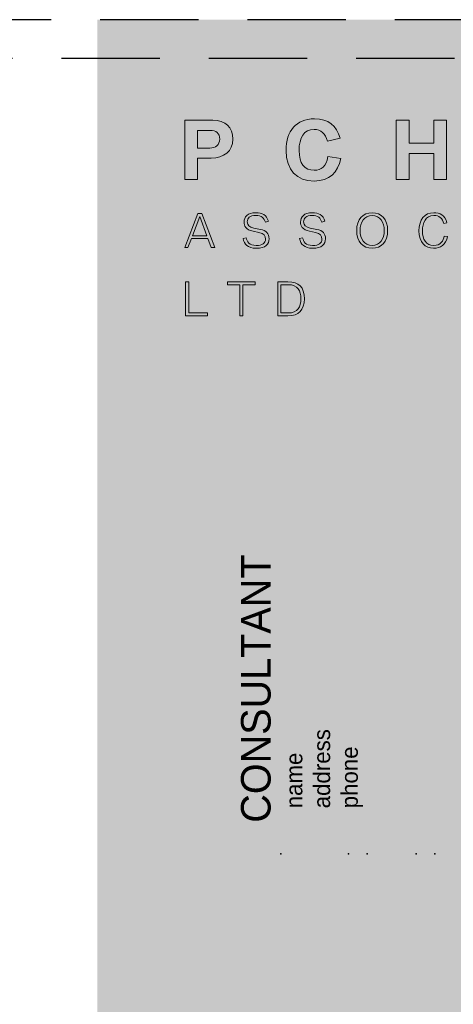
# Paper-space layout 'A01 Title Sheet' of a CAD drawing. Header units: millimetres. Extents: x 0 to 2642, y -51 to 594.
# Tile 11 of 14: x 589 to 645, y 467 to 594. Entities that reach past the tile are written whole.
import ezdxf
from ezdxf.enums import TextEntityAlignment as Align
from ezdxf.lldxf.tags import DXFTag

# ---------------------------------------------------------------- set-up
doc = ezdxf.new("R2010")
doc.units = ezdxf.units.MM
doc.linetypes.add('DASHED', pattern=[19.05, 12.7, -6.35])
doc.layers.add('A_10_Sheet_Annotation', color=250, linetype='Continuous', lineweight=25)
doc.layers.add('A_10_Sheet_NoPlot', color=9, linetype='DASHED', lineweight=25, plot=False, transparency=0.5)
doc.styles.get("Standard").update_dxf_attribs({"font": 'arial.ttf'})
doc.styles.add('Standard 2.5mm (Annotative)', font='arial.ttf', dxfattribs={"height": 2.5})
doc.styles.add('Standard 3.0mm (Annotative)', font='arial.ttf', dxfattribs={"height": 3})
doc.styles.add('tb2', font='framd.ttf')
tags = doc.linetypes.add('COMM', pattern='A,12.7,-5.08,["TC",Standard,S=2.54,R=0,X=-2.54,Y=-1.27],-5', length=22.78).pattern_tags.tags
tags[6] = DXFTag(74, 10)

# ---------------------------------------------------------------- blocks, each defined once
blk = doc.blocks.new('Title Block - Project Title Sheet')
at = {"ltscale": 0.5, "true_color": 0x28225c}
blk.add_hatch(color=179, dxfattribs=at).paths.add_polyline_path([(840.5, 594), (598.85, 594), (598.85, 0), (840.5, 0)])
at = {"true_color": 0xe3e3e3}
h = blk.add_hatch(color=254, dxfattribs=at)
h.dxf.hatch_style = 1
edge = h.paths.add_edge_path()
edge.add_spline(control_points=[(613.55, 576.1), (615.18, 576.1), (616.36, 577.02), (616.36, 578.57)], knot_values=[6, 6, 6, 6, 7, 7, 7, 7], degree=3, periodic=0)
edge.add_spline(control_points=[(616.36, 578.57), (616.36, 580.09), (615.39, 581.01), (613.76, 581.01)], knot_values=[5, 5, 5, 5, 6, 6, 6, 6], degree=3, periodic=0)
edge.add_spline(control_points=[(613.76, 581.01), (613.76, 581.01), (610.15, 581.01), (610.15, 581.01), (610.15, 581.01), (610.15, 579.09), (610.15, 577.17)], knot_values=[3.5, 3.5, 3.5, 3.5, 4.5, 4.5, 4.5, 5, 5, 5, 5], degree=3, periodic=0)
edge.add_spline(control_points=[(610.15, 577.17), (610.15, 575.25), (610.15, 573.34), (610.15, 573.34), (610.15, 573.34), (610.56, 573.34), (610.97, 573.34)], knot_values=[2.5, 2.5, 2.5, 2.5, 3, 3, 3, 3.5, 3.5, 3.5, 3.5], degree=3, periodic=0)
edge.add_spline(control_points=[(610.97, 573.34), (611.38, 573.34), (611.79, 573.34), (611.79, 573.34), (611.79, 573.34), (611.79, 574.03), (611.79, 574.72)], knot_values=[1.5, 1.5, 1.5, 1.5, 2, 2, 2, 2.5, 2.5, 2.5, 2.5], degree=3, periodic=0)
edge.add_spline(control_points=[(611.79, 574.72), (611.79, 575.41), (611.79, 576.1), (611.79, 576.1), (611.79, 576.1), (612.23, 576.1), (612.67, 576.1)], knot_values=[0.5, 0.5, 0.5, 0.5, 1, 1, 1, 1.5, 1.5, 1.5, 1.5], degree=3, periodic=0)
edge.add_spline(control_points=[(612.67, 576.1), (613.11, 576.1), (613.55, 576.1), (613.55, 576.1)], knot_values=[0, 0, 0, 0, 0.5, 0.5, 0.5, 0.5], degree=3, periodic=0)
edge = h.paths.add_edge_path(flags=16)
edge.add_spline(control_points=[(613.38, 577.41), (613.38, 577.41), (611.79, 577.41), (611.79, 577.41), (611.79, 577.41), (611.79, 577.98), (611.79, 578.56)], knot_values=[1.5, 1.5, 1.5, 1.5, 2.5, 2.5, 2.5, 3, 3, 3, 3], degree=3, periodic=0)
edge.add_spline(control_points=[(611.79, 578.56), (611.79, 579.13), (611.79, 579.7), (611.79, 579.7), (611.79, 579.7), (612.19, 579.7), (612.6, 579.7)], knot_values=[0.5, 0.5, 0.5, 0.5, 1, 1, 1, 1.5, 1.5, 1.5, 1.5], degree=3, periodic=0)
edge.add_spline(control_points=[(612.6, 579.7), (613, 579.7), (613.4, 579.7), (613.4, 579.7)], knot_values=[0, 0, 0, 0, 0.5, 0.5, 0.5, 0.5], degree=3, periodic=0)
edge.add_spline(control_points=[(613.4, 579.7), (614.19, 579.7), (614.66, 579.3), (614.66, 578.58)], knot_values=[4, 4, 4, 4, 5, 5, 5, 5], degree=3, periodic=0)
edge.add_spline(control_points=[(614.66, 578.58), (614.66, 577.84), (614.1, 577.41), (613.38, 577.41)], knot_values=[3, 3, 3, 3, 4, 4, 4, 4], degree=3, periodic=0)
edge = h.paths.add_edge_path()
edge.add_spline(control_points=[(628.59, 578.3), (628.59, 578.3), (630.23, 578.68), (630.23, 578.68), (629.78, 580.33), (628.72, 581.19), (626.89, 581.19)], knot_values=[2, 2, 2, 2, 3, 3, 3, 4, 4, 4, 4], degree=3, periodic=0)
edge.add_spline(control_points=[(626.89, 581.19), (624.54, 581.19), (623.23, 579.62), (623.23, 577.11)], knot_values=[1, 1, 1, 1, 2, 2, 2, 2], degree=3, periodic=0)
edge.add_spline(control_points=[(623.23, 577.11), (623.23, 574.54), (624.65, 573.15), (626.85, 573.15)], knot_values=[0, 0, 0, 0, 1, 1, 1, 1], degree=3, periodic=0)
edge.add_spline(control_points=[(626.85, 573.15), (628.87, 573.15), (629.94, 574.24), (630.33, 576.08)], knot_values=[9, 9, 9, 9, 10, 10, 10, 10], degree=3, periodic=0)
edge.add_spline(control_points=[(630.33, 576.08), (630.33, 576.08), (628.65, 576.3), (628.65, 576.3), (628.49, 575.05), (627.78, 574.54), (626.87, 574.54)], knot_values=[7, 7, 7, 7, 8, 8, 8, 9, 9, 9, 9], degree=3, periodic=0)
edge.add_spline(control_points=[(626.87, 574.54), (625.6, 574.54), (624.92, 575.4), (624.92, 577.08)], knot_values=[6, 6, 6, 6, 7, 7, 7, 7], degree=3, periodic=0)
edge.add_spline(control_points=[(624.92, 577.08), (624.92, 578.79), (625.54, 579.82), (626.85, 579.82)], knot_values=[5, 5, 5, 5, 6, 6, 6, 6], degree=3, periodic=0)
edge.add_spline(control_points=[(626.85, 579.82), (627.72, 579.82), (628.34, 579.31), (628.59, 578.3)], knot_values=[4, 4, 4, 4, 5, 5, 5, 5], degree=3, periodic=0)
h.paths.add_polyline_path([(639.14, 576.69), (642.34, 576.69), (642.34, 573.34), (643.99, 573.34), (643.99, 581.01), (642.34, 581.01), (642.34, 578.06), (639.14, 578.06), (639.14, 581.01), (637.48, 581.01), (637.48, 573.34), (639.14, 573.34)])
at = {"color": 254, "lineweight": 0, "true_color": 0xe3e3e3}
for points in [[(642.34, 573.34), (642.34, 576.69), (639.14, 576.69), (639.14, 573.34), (637.48, 573.34), (637.48, 581.01), (639.14, 581.01), (639.14, 578.06), (642.34, 578.06), (642.34, 581.01), (643.99, 581.01), (643.99, 573.34), (642.34, 573.34)], [(613.57, 564.56), (613.13, 565.73), (610.99, 565.73), (610.54, 564.56), (610.15, 564.56), (611.82, 568.95), (612.35, 568.95), (614.01, 564.56), (613.57, 564.56)], [(612.07, 568.57), (611.12, 566.08), (613, 566.08), (612.07, 568.57)], [(610.25, 555.73), (610.25, 560.12), (610.66, 560.12), (610.66, 556.1), (613.08, 556.1), (613.08, 555.73), (610.25, 555.73)], [(617.66, 559.75), (617.66, 555.73), (617.25, 555.73), (617.25, 559.75), (615.66, 559.75), (615.66, 560.12), (619.25, 560.12), (619.25, 559.75), (617.66, 559.75)]]:
    blk.add_lwpolyline(points, dxfattribs=at)
for points, knots in [([(613.55, 576.1), (613.55, 576.1), (611.79, 576.1), (611.79, 576.1), (611.79, 576.1), (611.79, 573.34), (611.79, 573.34), (611.79, 573.34), (610.15, 573.34), (610.15, 573.34), (610.15, 573.34), (610.15, 581.01), (610.15, 581.01), (610.15, 581.01), (613.76, 581.01), (613.76, 581.01), (615.39, 581.01), (616.36, 580.09), (616.36, 578.57), (616.36, 577.02), (615.18, 576.1), (613.55, 576.1)], [0, 0, 0, 0, 1, 1, 1, 2, 2, 2, 3, 3, 3, 4, 4, 4, 5, 5, 5, 6, 6, 6, 7, 7, 7, 7]), ([(626.85, 573.15), (624.65, 573.15), (623.23, 574.54), (623.23, 577.11), (623.23, 579.62), (624.54, 581.19), (626.89, 581.19), (628.72, 581.19), (629.78, 580.33), (630.23, 578.68), (630.23, 578.68), (628.59, 578.3), (628.59, 578.3), (628.34, 579.31), (627.72, 579.82), (626.85, 579.82), (625.54, 579.82), (624.92, 578.79), (624.92, 577.08), (624.92, 575.4), (625.6, 574.54), (626.87, 574.54), (627.78, 574.54), (628.49, 575.05), (628.65, 576.3), (628.65, 576.3), (630.33, 576.08), (630.33, 576.08), (629.94, 574.24), (628.87, 573.15), (626.85, 573.15)], [0, 0, 0, 0, 1, 1, 1, 2, 2, 2, 3, 3, 3, 4, 4, 4, 5, 5, 5, 6, 6, 6, 7, 7, 7, 8, 8, 8, 9, 9, 9, 10, 10, 10, 10]), ([(613.4, 579.7), (613.4, 579.7), (611.79, 579.7), (611.79, 579.7), (611.79, 579.7), (611.79, 577.41), (611.79, 577.41), (611.79, 577.41), (613.38, 577.41), (613.38, 577.41), (614.1, 577.41), (614.66, 577.84), (614.66, 578.58), (614.66, 579.3), (614.19, 579.7), (613.4, 579.7)], [0, 0, 0, 0, 1, 1, 1, 2, 2, 2, 3, 3, 3, 4, 4, 4, 5, 5, 5, 5]), ([(619.38, 564.46), (618.26, 564.46), (617.86, 565), (617.67, 565.72), (617.67, 565.72), (618.08, 565.82), (618.08, 565.82), (618.21, 565.32), (618.45, 564.82), (619.38, 564.82), (620.16, 564.82), (620.59, 565.12), (620.59, 565.64), (620.59, 566.1), (620.38, 566.39), (619.73, 566.51), (619.73, 566.51), (618.99, 566.66), (618.99, 566.66), (618.01, 566.85), (617.8, 567.4), (617.8, 567.85), (617.8, 568.53), (618.29, 569.05), (619.32, 569.05), (620.17, 569.05), (620.73, 568.76), (620.95, 567.95), (620.95, 567.95), (620.58, 567.82), (620.58, 567.82), (620.38, 568.37), (620.08, 568.7), (619.32, 568.7), (618.55, 568.7), (618.22, 568.36), (618.22, 567.88), (618.22, 567.43), (618.5, 567.17), (619.07, 567.06), (619.07, 567.06), (619.92, 566.9), (619.92, 566.9), (620.69, 566.75), (621.04, 566.35), (621.04, 565.68), (621.04, 565), (620.58, 564.46), (619.38, 564.46)], [0, 0, 0, 0, 1, 1, 1, 2, 2, 2, 3, 3, 3, 4, 4, 4, 5, 5, 5, 6, 6, 6, 7, 7, 7, 8, 8, 8, 9, 9, 9, 10, 10, 10, 11, 11, 11, 12, 12, 12, 13, 13, 13, 14, 14, 14, 15, 15, 15, 16, 16, 16, 16]), ([(626.67, 564.46), (625.56, 564.46), (625.15, 565), (624.97, 565.72), (624.97, 565.72), (625.37, 565.82), (625.37, 565.82), (625.5, 565.32), (625.74, 564.82), (626.67, 564.82), (627.46, 564.82), (627.88, 565.12), (627.88, 565.64), (627.88, 566.1), (627.67, 566.39), (627.03, 566.51), (627.03, 566.51), (626.28, 566.66), (626.28, 566.66), (625.31, 566.85), (625.1, 567.4), (625.1, 567.85), (625.1, 568.53), (625.58, 569.05), (626.61, 569.05), (627.46, 569.05), (628.02, 568.76), (628.25, 567.95), (628.25, 567.95), (627.87, 567.82), (627.87, 567.82), (627.68, 568.37), (627.37, 568.7), (626.61, 568.7), (625.84, 568.7), (625.51, 568.36), (625.51, 567.88), (625.51, 567.43), (625.79, 567.17), (626.36, 567.06), (626.36, 567.06), (627.21, 566.9), (627.21, 566.9), (627.98, 566.75), (628.33, 566.35), (628.33, 565.68), (628.33, 565), (627.87, 564.46), (626.67, 564.46)], [0, 0, 0, 0, 1, 1, 1, 2, 2, 2, 3, 3, 3, 4, 4, 4, 5, 5, 5, 6, 6, 6, 7, 7, 7, 8, 8, 8, 9, 9, 9, 10, 10, 10, 11, 11, 11, 12, 12, 12, 13, 13, 13, 14, 14, 14, 15, 15, 15, 16, 16, 16, 16]), ([(634.37, 564.46), (633.14, 564.46), (632.37, 565.3), (632.37, 566.75), (632.37, 568.21), (633.14, 569.05), (634.37, 569.05), (635.6, 569.05), (636.37, 568.21), (636.37, 566.75), (636.37, 565.3), (635.6, 564.46), (634.37, 564.46)], [0, 0, 0, 0, 1, 1, 1, 2, 2, 2, 3, 3, 3, 4, 4, 4, 4]), ([(642.31, 564.46), (641.21, 564.46), (640.42, 565.21), (640.42, 566.71), (640.42, 568.19), (641.16, 569.05), (642.34, 569.05), (643.07, 569.05), (643.82, 568.75), (644.03, 567.76), (644.03, 567.76), (643.62, 567.65), (643.62, 567.65), (643.44, 568.35), (643.03, 568.7), (642.34, 568.7), (641.27, 568.7), (640.86, 567.77), (640.86, 566.69), (640.86, 565.64), (641.33, 564.82), (642.32, 564.82), (643.22, 564.82), (643.58, 565.42), (643.68, 566.04), (643.68, 566.04), (644.1, 565.98), (644.1, 565.98), (643.89, 564.91), (643.22, 564.46), (642.31, 564.46)], [0, 0, 0, 0, 1, 1, 1, 2, 2, 2, 3, 3, 3, 4, 4, 4, 5, 5, 5, 6, 6, 6, 7, 7, 7, 8, 8, 8, 9, 9, 9, 10, 10, 10, 10]), ([(634.37, 568.69), (633.34, 568.69), (632.81, 567.82), (632.81, 566.75), (632.81, 565.68), (633.34, 564.82), (634.37, 564.82), (635.4, 564.82), (635.93, 565.68), (635.93, 566.75), (635.93, 567.82), (635.4, 568.69), (634.37, 568.69)], [0, 0, 0, 0, 1, 1, 1, 2, 2, 2, 3, 3, 3, 4, 4, 4, 4]), ([(623.48, 555.73), (623.48, 555.73), (622.16, 555.73), (622.16, 555.73), (622.16, 555.73), (622.16, 560.12), (622.16, 560.12), (622.16, 560.12), (623.48, 560.12), (623.48, 560.12), (624.87, 560.12), (625.6, 559.43), (625.6, 557.94), (625.6, 556.47), (624.86, 555.73), (623.48, 555.73)], [0, 0, 0, 0, 1, 1, 1, 2, 2, 2, 3, 3, 3, 4, 4, 4, 5, 5, 5, 5]), ([(623.51, 559.75), (623.51, 559.75), (622.57, 559.75), (622.57, 559.75), (622.57, 559.75), (622.57, 556.1), (622.57, 556.1), (622.57, 556.1), (623.51, 556.1), (623.51, 556.1), (624.73, 556.1), (625.16, 556.9), (625.16, 557.94), (625.16, 558.98), (624.73, 559.75), (623.51, 559.75)], [0, 0, 0, 0, 1, 1, 1, 2, 2, 2, 3, 3, 3, 4, 4, 4, 5, 5, 5, 5])]:
    blk.add_open_spline(points, degree=3, knots=knots, dxfattribs=at)
at = {"color": 254, "ltscale": 0.5, "true_color": 0xcecce6}
for p in [(622.55, 486.21), (631.31, 486.21), (633.7, 486.21), (640.07, 486.21), (642.45, 486.21)]:
    blk.add_point(p, dxfattribs=at)
at = {"layer": 'A_10_Sheet_NoPlot'}
for points in [[(0, 594), (0, 0), (840.5, 0), (840.5, 594)], [(10, 589), (10, 5), (835.5, 5), (835.5, 589)]]:
    blk.add_lwpolyline(points, close=True, dxfattribs=at)
at = {"color": 254, "true_color": 0xcecce6, "rotation": 90, "style": 'tb2'}
for s, insert, char_height, width, attachment_point in [('CONSULTANT', (619.35, 490.22), 3.824, 174.3036, 4), ('\\pxql;name\\Paddress\\Pphone', (623.19, 520.03), 2.151, 55.8949, 2)]:
    blk.add_mtext(s, dxfattribs=dict(at, insert=insert, char_height=char_height, width=width, attachment_point=attachment_point))
at = {"color": 254, "linetype": 'COMM', "lineweight": 18, "ltscale": 1.0153e-115, "true_color": 0xe0e0e0, "flags": 90}
blk.add_attdef('03-PROJECT-TITLE', text='', height=25, rotation=90, dxfattribs=at).set_placement((810.5, 15), align=Align.BOTTOM_LEFT)
at = {"color": 255, "linetype": 'COMM', "lineweight": 18, "style": 'Standard 3.0mm (Annotative)'}
blk.add_attdef('STAGE:10-PURPOSE', text='', height=3, dxfattribs=at).set_placement((609.84, 80.27), align=Align.TOP_LEFT)
at = {"color": 255, "lineweight": 30, "style": 'Standard 2.5mm (Annotative)'}
for tag, p in [('SITE-AREA:08A-PROJECT-AREA-SITE', (609.84, 72.77)), ('OWNERSHIP-AREA:08B-PROJECT-AREA-OWNERSHIP', (609.95, 67.74))]:
    blk.add_attdef(tag, p, '', height=2.5, dxfattribs=at)
at = {"color": 255, "linetype": 'DASHED', "lineweight": 30, "flags": 104}
for tag, p in [('04A-PROJECT-ADDRESS-LINE1', (609.84, 61.77)), ('05-CLIENT', (609.84, 38.43))]:
    blk.add_attdef(tag, text='', height=3, dxfattribs=at).set_placement(p, align=Align.TOP_LEFT)
at = {"color": 255, "linetype": 'DASHED', "style": 'Standard 3.0mm (Annotative)'}
for tag, p in [('04B-PROJECT-ADDRESS-LINE2', (609.84, 55.77)), ('04C-PROJECT-ADDRESS-CITY', (609.84, 50.16)), ('04D-PROJECT-ADDRESS-POSTCODE', (609.84, 44.56))]:
    blk.add_attdef(tag, text='', height=3, dxfattribs=at).set_placement(p, align=Align.TOP_LEFT)
at = {"color": 254, "linetype": 'Continuous', "true_color": 0xe3e3e3, "style": 'Standard 3.0mm (Annotative)', "flags": 8}
blk.add_attdef('06', (823.1, 15), '', height=3, rotation=90, dxfattribs=at)

psp = doc.layouts.new('A01 Title Sheet')

# ---------------------------------------------------------------- block references
at = {"layer": 'A_10_Sheet_Annotation', "lineweight": 30}
psp.add_blockref('Title Block - Project Title Sheet', (0, 0), dxfattribs=at)

doc.saveas('drawing.dxf')
